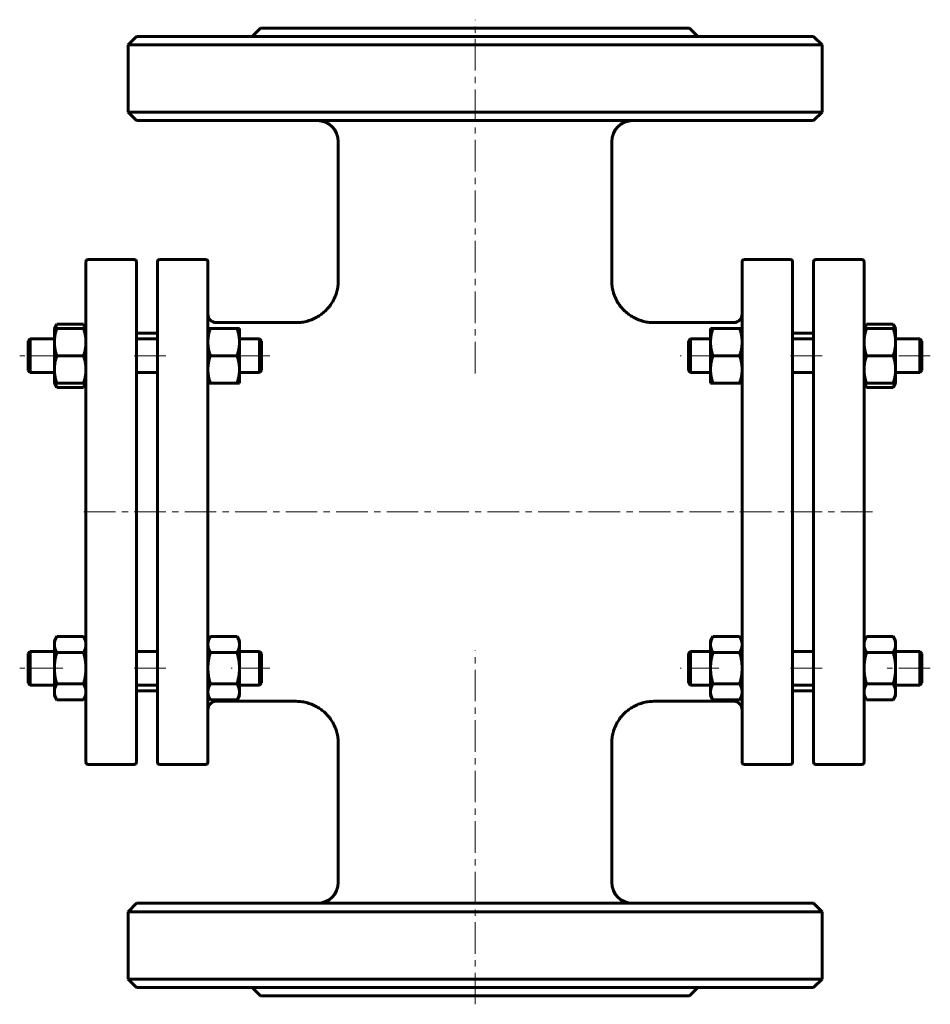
# Model space of a CAD drawing. Header units: millimetres. Extents: x 273 to 489, y 82 to 316.
import ezdxf

# ---------------------------------------------------------------- set-up
doc = ezdxf.new("R2010")
doc.units = ezdxf.units.MM
doc.linetypes.add('K5LT_AXLED', pattern=[12, 7.5, -1.5, 1.5, -1.5])
doc.linetypes.add('K5LT_BASIC', pattern=[0])
doc.layers.add('Системный слой (1)', color=7, linetype='Continuous', true_color=0x6c6c6c)

# ---------------------------------------------------------------- blocks, each defined once
blk = doc.blocks.new('U0')
at = {"layer": 'Системный слой (1)', "linetype": 'K5LT_BASIC', "lineweight": 60}
for p, q in [((281.27, 229.91), (281.38, 229.59)), ((281.38, 229.59), (281.53, 229.25)), ((281.53, 229.25), (281.72, 228.9))]:
    blk.add_line(p, q, dxfattribs=at)
blk = doc.blocks.new('U1')
at = {"layer": 'Системный слой (1)', "linetype": 'K5LT_BASIC', "lineweight": 60}
for p, q in [((281.53, 243.56), (281.38, 243.23)), ((281.72, 243.91), (281.53, 243.56)), ((281.38, 243.23), (281.27, 242.91))]:
    blk.add_line(p, q, dxfattribs=at)
blk = doc.blocks.new('U2')
at = {"layer": 'Системный слой (1)', "linetype": 'K5LT_BASIC', "lineweight": 60}
for p, q in [((288.24, 229.25), (288.39, 229.59)), ((288.39, 229.59), (288.51, 229.91)), ((288.06, 228.9), (288.24, 229.25))]:
    blk.add_line(p, q, dxfattribs=at)
blk = doc.blocks.new('U3')
at = {"layer": 'Системный слой (1)', "linetype": 'K5LT_BASIC', "lineweight": 60}
for p, q in [((288.24, 243.56), (288.06, 243.91)), ((288.39, 243.23), (288.24, 243.56)), ((288.51, 242.91), (288.39, 243.23))]:
    blk.add_line(p, q, dxfattribs=at)
blk = doc.blocks.new('U4')
at = {"layer": 'Системный слой (1)', "linetype": 'K5LT_BASIC', "lineweight": 60}
for p, q in [((319.64, 154.29), (338.64, 154.29)), ((423.64, 154.29), (442.64, 154.29))]:
    blk.add_line(p, q, dxfattribs=at)
blk = doc.blocks.new('U5')
at = {"layer": 'Системный слой (1)', "linetype": 'K5LT_BASIC', "lineweight": 60}
for p, q in [((319.64, 244.29), (338.64, 244.29)), ((423.64, 244.29), (442.64, 244.29))]:
    blk.add_line(p, q, dxfattribs=at)
blk = doc.blocks.new('U6')
at = {"layer": 'Системный слой (1)', "linetype": 'K5LT_BASIC', "lineweight": 60}
for p, q in [((480.74, 229.25), (480.89, 229.59)), ((480.89, 229.59), (481.01, 229.91)), ((480.56, 228.9), (480.74, 229.25))]:
    blk.add_line(p, q, dxfattribs=at)
blk = doc.blocks.new('U7')
at = {"layer": 'Системный слой (1)', "linetype": 'K5LT_BASIC', "lineweight": 60}
for p, q in [((474.03, 243.56), (473.88, 243.23)), ((474.22, 243.91), (474.03, 243.56)), ((473.88, 243.23), (473.77, 242.91))]:
    blk.add_line(p, q, dxfattribs=at)
blk = doc.blocks.new('U8')
at = {"layer": 'Системный слой (1)', "linetype": 'K5LT_BASIC', "lineweight": 60}
for p, q in [((480.74, 243.56), (480.56, 243.91)), ((480.89, 243.23), (480.74, 243.56)), ((481.01, 242.91), (480.89, 243.23))]:
    blk.add_line(p, q, dxfattribs=at)
blk = doc.blocks.new('U9')
at = {"layer": 'Системный слой (1)', "linetype": 'K5LT_BASIC', "lineweight": 60}
for p, q in [((473.77, 229.91), (473.88, 229.59)), ((473.88, 229.59), (474.03, 229.25)), ((474.03, 229.25), (474.22, 228.9))]:
    blk.add_line(p, q, dxfattribs=at)

msp = doc.modelspace()

# ---------------------------------------------------------------- linework, layer by layer
at = {"layer": 'Системный слой (1)', "linetype": 'K5LT_AXLED', "lineweight": 18}
for p, q in [((381.14, 232.2), (381.14, 316.29)), ((283.14, 236.41), (272.89, 236.41)), ((307.64, 236.41), (298.64, 236.41)), ((332.39, 236.41), (323.14, 236.41)), ((439.14, 236.41), (429.89, 236.41)), ((463.64, 236.41), (454.64, 236.41)), ((489.39, 236.41), (479.14, 236.41)), ((475.64, 199.29), (286.64, 199.29)), ((381.14, 82.29), (381.14, 166.37)), ((283.14, 162.16), (272.89, 162.16)), ((307.64, 162.16), (298.64, 162.16)), ((332.39, 162.16), (323.14, 162.16)), ((439.14, 162.16), (429.89, 162.16)), ((463.64, 162.16), (454.64, 162.16)), ((489.39, 162.16), (479.14, 162.16))]:
    msp.add_line(p, q, dxfattribs=at)
at = {"layer": 'Системный слой (1)', "linetype": 'K5LT_BASIC', "lineweight": 60}
for p, q in [((330.14, 314.29), (328.14, 312.29)), ((330.14, 314.29), (432.14, 314.29)), ((432.14, 314.29), (434.14, 312.29)), ((300.64, 312.29), (298.64, 310.29)), ((461.64, 312.29), (300.64, 312.29)), ((461.64, 312.29), (463.64, 310.29)), ((298.64, 310.29), (463.64, 310.29)), ((298.64, 294.29), (298.64, 310.29)), ((463.64, 294.29), (463.64, 310.29)), ((300.64, 292.29), (298.64, 294.29)), ((463.64, 294.29), (298.64, 294.29)), ((461.64, 292.29), (463.64, 294.29)), ((300.64, 292.29), (461.64, 292.29)), ((348.64, 254.29), (348.64, 287.29)), ((413.64, 254.29), (413.64, 287.29)), ((288.64, 139.79), (288.64, 258.79)), ((289.14, 259.29), (300.14, 259.29)), ((300.64, 258.79), (300.64, 139.79)), ((305.64, 139.79), (305.64, 258.79)), ((317.14, 259.29), (306.14, 259.29)), ((317.64, 258.79), (317.64, 139.79)), ((444.64, 258.79), (444.64, 139.79)), ((456.14, 259.29), (445.14, 259.29)), ((456.64, 139.79), (456.64, 258.79)), ((461.64, 258.79), (461.64, 139.79)), ((462.14, 259.29), (473.14, 259.29)), ((473.64, 139.79), (473.64, 258.79)), ((281.14, 242.91), (281.72, 243.91)), ((281.72, 243.91), (288.06, 243.91)), ((288.64, 242.91), (288.06, 243.91)), ((338.64, 244.29), (338.64, 244.29)), ((423.64, 244.29), (423.64, 244.29)), ((473.64, 242.91), (474.22, 243.91)), ((474.22, 243.91), (480.56, 243.91)), ((481.14, 242.91), (480.56, 243.91)), ((281.14, 242.91), (281.72, 242.91)), ((281.14, 239.66), (281.14, 242.91)), ((281.72, 242.91), (288.06, 242.91)), ((288.06, 242.91), (288.64, 242.91)), ((300.64, 241.79), (305.64, 241.79)), ((317.64, 242.91), (318.22, 242.91)), ((318.22, 242.91), (324.56, 242.91)), ((324.56, 242.91), (325.14, 242.91)), ((325.14, 242.91), (325.14, 239.66)), ((437.14, 242.91), (437.72, 242.91)), ((437.14, 239.66), (437.14, 242.91)), ((437.72, 242.91), (444.06, 242.91)), ((444.06, 242.91), (444.64, 242.91)), ((456.64, 241.79), (461.64, 241.79)), ((473.64, 242.91), (474.22, 242.91)), ((474.22, 242.91), (480.56, 242.91)), ((480.56, 242.91), (481.14, 242.91)), ((481.14, 242.91), (481.14, 239.66)), ((274.89, 239.91), (275.39, 240.41)), ((274.89, 232.91), (274.89, 239.91)), ((275.39, 240.41), (275.39, 232.41)), ((275.39, 240.41), (281.14, 240.41)), ((281.14, 233.16), (281.14, 239.66)), ((300.64, 240.41), (305.64, 240.41)), ((325.14, 240.41), (329.89, 240.41)), ((325.14, 239.66), (325.14, 233.16)), ((330.39, 239.91), (329.89, 240.41)), ((329.89, 232.41), (329.89, 240.41)), ((330.39, 239.91), (330.39, 232.91)), ((431.89, 239.91), (432.39, 240.41)), ((431.89, 239.91), (431.89, 232.91)), ((432.39, 232.41), (432.39, 240.41)), ((432.39, 240.41), (437.14, 240.41)), ((437.14, 233.16), (437.14, 239.66)), ((456.64, 240.41), (461.64, 240.41)), ((481.14, 240.41), (486.89, 240.41)), ((481.14, 239.66), (481.14, 233.16)), ((486.89, 240.41), (486.89, 232.41)), ((487.39, 239.91), (486.89, 240.41)), ((487.39, 232.91), (487.39, 239.91)), ((281.72, 236.41), (288.06, 236.41)), ((318.22, 236.41), (324.56, 236.41)), ((437.72, 236.41), (444.06, 236.41)), ((474.22, 236.41), (480.56, 236.41)), ((274.89, 232.91), (275.39, 232.41)), ((275.39, 232.41), (281.14, 232.41)), ((281.14, 229.91), (281.14, 233.16)), ((300.64, 232.41), (305.64, 232.41)), ((325.14, 233.16), (325.14, 229.91)), ((325.14, 232.41), (329.89, 232.41)), ((330.39, 232.91), (329.89, 232.41)), ((431.89, 232.91), (432.39, 232.41)), ((432.39, 232.41), (437.14, 232.41)), ((437.14, 229.91), (437.14, 233.16)), ((456.64, 232.41), (461.64, 232.41)), ((481.14, 233.16), (481.14, 229.91)), ((481.14, 232.41), (486.89, 232.41)), ((487.39, 232.91), (486.89, 232.41)), ((281.72, 229.91), (281.14, 229.91)), ((281.14, 229.91), (281.72, 228.9)), ((281.72, 229.91), (288.06, 229.91)), ((288.64, 229.91), (288.06, 229.91)), ((288.64, 229.91), (288.06, 228.9)), ((318.22, 229.91), (317.64, 229.91)), ((318.22, 229.91), (324.56, 229.91)), ((325.14, 229.91), (324.56, 229.91)), ((437.72, 229.91), (437.14, 229.91)), ((437.72, 229.91), (444.06, 229.91)), ((444.64, 229.91), (444.06, 229.91)), ((474.22, 229.91), (473.64, 229.91)), ((473.64, 229.91), (474.22, 228.9)), ((474.22, 229.91), (480.56, 229.91)), ((481.14, 229.91), (480.56, 229.91)), ((481.14, 229.91), (480.56, 228.9)), ((281.72, 228.9), (288.06, 228.9)), ((474.22, 228.9), (480.56, 228.9)), ((281.14, 168.66), (281.72, 169.67)), ((281.14, 167.79), (281.14, 168.66)), ((281.72, 169.67), (288.06, 169.67)), ((288.64, 168.66), (288.06, 169.67)), ((317.64, 168.66), (318.22, 169.67)), ((318.22, 169.67), (324.56, 169.67)), ((325.14, 168.66), (324.56, 169.67)), ((325.14, 168.66), (325.14, 167.79)), ((437.14, 168.66), (437.72, 169.67)), ((437.14, 167.79), (437.14, 168.66)), ((437.72, 169.67), (444.06, 169.67)), ((444.64, 168.66), (444.06, 169.67)), ((473.64, 168.66), (474.22, 169.67)), ((474.22, 169.67), (480.56, 169.67)), ((481.14, 168.66), (480.56, 169.67)), ((481.14, 168.66), (481.14, 167.79)), ((274.89, 165.66), (275.39, 166.16)), ((275.39, 166.16), (275.39, 158.16)), ((275.39, 166.16), (281.14, 166.16)), ((281.14, 162.16), (281.14, 167.79)), ((300.64, 166.16), (305.64, 166.16)), ((325.14, 167.79), (325.14, 162.16)), ((325.14, 166.16), (329.89, 166.16)), ((329.89, 158.16), (329.89, 166.16)), ((330.39, 165.66), (329.89, 166.16)), ((431.89, 165.66), (432.39, 166.16)), ((432.39, 166.16), (437.14, 166.16)), ((432.39, 158.16), (432.39, 166.16)), ((437.14, 162.16), (437.14, 167.79)), ((456.64, 166.16), (461.64, 166.16)), ((481.14, 167.79), (481.14, 162.16)), ((481.14, 166.16), (486.89, 166.16)), ((487.39, 165.66), (486.89, 166.16)), ((486.89, 166.16), (486.89, 158.16)), ((274.89, 158.66), (274.89, 165.66)), ((281.72, 165.91), (288.06, 165.91)), ((318.22, 165.91), (324.56, 165.91)), ((330.39, 165.66), (330.39, 158.66)), ((431.89, 165.66), (431.89, 158.66)), ((437.72, 165.91), (444.06, 165.91)), ((474.22, 165.91), (480.56, 165.91)), ((487.39, 158.66), (487.39, 165.66)), ((281.14, 156.53), (281.14, 162.16)), ((325.14, 162.16), (325.14, 156.53)), ((437.14, 156.53), (437.14, 162.16)), ((481.14, 162.16), (481.14, 156.53)), ((274.89, 158.66), (275.39, 158.16)), ((275.39, 158.16), (281.14, 158.16)), ((281.72, 158.41), (288.06, 158.41)), ((300.64, 158.16), (305.64, 158.16)), ((300.64, 156.79), (305.64, 156.79)), ((318.22, 158.41), (324.56, 158.41)), ((325.14, 158.16), (329.89, 158.16)), ((330.39, 158.66), (329.89, 158.16)), ((431.89, 158.66), (432.39, 158.16)), ((432.39, 158.16), (437.14, 158.16)), ((437.72, 158.41), (444.06, 158.41)), ((456.64, 158.16), (461.64, 158.16)), ((456.64, 156.79), (461.64, 156.79)), ((474.22, 158.41), (480.56, 158.41)), ((481.14, 158.16), (486.89, 158.16)), ((487.39, 158.66), (486.89, 158.16)), ((281.14, 155.66), (281.14, 156.53)), ((281.14, 155.66), (281.72, 154.66)), ((281.72, 154.66), (288.06, 154.66)), ((288.64, 155.66), (288.06, 154.66)), ((317.64, 155.66), (318.22, 154.66)), ((318.22, 154.66), (324.56, 154.66)), ((325.14, 155.66), (324.56, 154.66)), ((325.14, 156.53), (325.14, 155.66)), ((437.14, 155.66), (437.14, 156.53)), ((437.14, 155.66), (437.72, 154.66)), ((437.72, 154.66), (444.06, 154.66)), ((444.64, 155.66), (444.06, 154.66)), ((473.64, 155.66), (474.22, 154.66)), ((474.22, 154.66), (480.56, 154.66)), ((481.14, 155.66), (480.56, 154.66)), ((481.14, 156.53), (481.14, 155.66)), ((348.64, 111.29), (348.64, 144.29)), ((413.64, 111.29), (413.64, 144.29)), ((289.14, 139.29), (300.14, 139.29)), ((317.14, 139.29), (306.14, 139.29)), ((456.14, 139.29), (445.14, 139.29)), ((462.14, 139.29), (473.14, 139.29)), ((300.64, 106.29), (298.64, 104.29)), ((461.64, 106.29), (300.64, 106.29)), ((461.64, 106.29), (463.64, 104.29)), ((298.64, 88.29), (298.64, 104.29)), ((298.64, 104.29), (463.64, 104.29)), ((463.64, 88.29), (463.64, 104.29)), ((463.64, 88.29), (298.64, 88.29)), ((300.64, 86.29), (298.64, 88.29)), ((461.64, 86.29), (463.64, 88.29)), ((300.64, 86.29), (461.64, 86.29)), ((330.14, 84.29), (328.14, 86.29)), ((330.14, 84.29), (432.14, 84.29)), ((432.14, 84.29), (434.14, 86.29))]:
    msp.add_line(p, q, dxfattribs=at)
for centre, radius, start, end in [((343.64, 287.29), 5, 0, 90), ((418.64, 287.29), 5, 90, 180), ((289.14, 258.79), 0.5, 90, 180), ((300.14, 258.79), 0.5, 0, 90), ((306.14, 258.79), 0.5, 90, 180), ((317.14, 258.79), 0.5, 0, 90), ((445.14, 258.79), 0.5, 90, 180), ((456.14, 258.79), 0.5, 0, 90), ((462.14, 258.79), 0.5, 90, 180), ((473.14, 258.79), 0.5, 0, 90), ((319.64, 246.29), 2, 180, 270), ((442.64, 246.29), 2, 270, 0), ((319.64, 152.29), 2, 90, 180), ((442.64, 152.29), 2, 0, 90), ((289.14, 139.79), 0.5, 180, 270), ((300.14, 139.79), 0.5, 270, 0), ((306.14, 139.79), 0.5, 180, 270), ((317.14, 139.79), 0.5, 270, 0), ((445.14, 139.79), 0.5, 180, 270), ((456.14, 139.79), 0.5, 270, 0), ((462.14, 139.79), 0.5, 180, 270), ((473.14, 139.79), 0.5, 270, 0), ((343.64, 111.29), 5, 270, 0), ((418.64, 111.29), 5, 180, 270)]:
    msp.add_arc(centre, radius, start, end, dxfattribs=at)
for points, knots in [([(348.64, 254.29), (348.64, 254.28), (348.64, 254.28), (348.64, 254.27), (348.64, 254.27), (348.64, 254.26), (348.64, 254.25), (348.64, 254.23), (348.64, 254.22), (348.64, 254.17), (348.64, 254.15), (348.64, 254.06), (348.63, 254.01), (348.63, 253.84), (348.62, 253.73), (348.6, 253.41), (348.58, 253.19), (348.49, 252.55), (348.41, 252.13), (348.19, 251.29), (348.04, 250.87), (347.71, 250.07), (347.52, 249.68), (347.09, 248.93), (346.85, 248.57), (346.32, 247.88), (346.03, 247.55), (345.44, 246.95), (345.14, 246.68), (344.49, 246.17), (344.15, 245.94), (343.41, 245.49), (343.02, 245.29), (342.2, 244.94), (341.77, 244.79), (340.91, 244.54), (340.47, 244.45), (339.57, 244.32), (339.1, 244.29), (338.64, 244.29)], [0, 0, 0, 0, 0.009815, 0.009815, 0.02552, 0.02552, 0.054967, 0.054967, 0.111896, 0.111896, 0.223793, 0.223793, 0.445622, 0.445622, 0.885356, 0.885356, 1.75697, 1.75697, 3.484493, 3.484493, 5.238181, 5.238181, 6.970192, 6.970192, 8.708392, 8.708392, 10.465388, 10.465388, 12.09159, 12.09159, 13.756842, 13.756842, 15.532665, 15.532665, 17.337419, 17.337419, 19.138398, 19.138398, 20.999509, 20.999509, 20.999509, 20.999509]), ([(413.64, 254.29), (413.64, 254.28), (413.64, 254.28), (413.64, 254.27), (413.64, 254.27), (413.64, 254.26), (413.64, 254.25), (413.64, 254.23), (413.64, 254.22), (413.64, 254.17), (413.64, 254.15), (413.64, 254.06), (413.64, 254.01), (413.65, 253.84), (413.65, 253.73), (413.67, 253.41), (413.7, 253.19), (413.78, 252.55), (413.87, 252.13), (414.09, 251.29), (414.23, 250.87), (414.56, 250.07), (414.75, 249.68), (415.18, 248.93), (415.42, 248.57), (415.95, 247.88), (416.24, 247.55), (416.83, 246.95), (417.14, 246.68), (417.78, 246.17), (418.13, 245.94), (418.86, 245.49), (419.26, 245.29), (420.08, 244.94), (420.5, 244.79), (421.37, 244.54), (421.81, 244.45), (422.71, 244.32), (423.17, 244.29), (423.64, 244.29)], [0, 0, 0, 0, 0.009815, 0.009815, 0.02552, 0.02552, 0.054967, 0.054967, 0.111896, 0.111896, 0.223793, 0.223793, 0.445622, 0.445622, 0.885356, 0.885356, 1.75697, 1.75697, 3.484493, 3.484493, 5.238181, 5.238181, 6.970192, 6.970192, 8.708392, 8.708392, 10.465388, 10.465388, 12.09159, 12.09159, 13.756842, 13.756842, 15.532665, 15.532665, 17.337419, 17.337419, 19.138398, 19.138398, 20.999509, 20.999509, 20.999509, 20.999509]), ([(348.64, 144.29), (348.64, 144.29), (348.64, 144.29), (348.64, 144.3), (348.64, 144.3), (348.64, 144.31), (348.64, 144.32), (348.64, 144.34), (348.64, 144.36), (348.64, 144.4), (348.64, 144.43), (348.63, 144.51), (348.63, 144.56), (348.63, 144.73), (348.62, 144.84), (348.6, 145.17), (348.58, 145.38), (348.49, 146.02), (348.41, 146.45), (348.18, 147.29), (348.04, 147.7), (347.71, 148.5), (347.52, 148.89), (347.09, 149.64), (346.85, 150), (346.32, 150.7), (346.03, 151.03), (345.44, 151.63), (345.14, 151.9), (344.49, 152.4), (344.15, 152.64), (343.42, 153.08), (343.02, 153.28), (342.2, 153.63), (341.78, 153.78), (340.92, 154.03), (340.48, 154.12), (339.57, 154.25), (339.1, 154.29), (338.64, 154.29)], [0, 0, 0, 0, 0.009833, 0.009833, 0.025565, 0.025565, 0.055064, 0.055064, 0.112095, 0.112095, 0.22419, 0.22419, 0.446412, 0.446412, 0.886925, 0.886925, 1.760084, 1.760084, 3.49067, 3.49067, 5.243233, 5.243233, 6.973934, 6.973934, 8.711166, 8.711166, 10.467447, 10.467447, 12.091079, 12.091079, 13.753418, 13.753418, 15.52614, 15.52614, 17.328552, 17.328552, 19.127895, 19.127895, 20.999508, 20.999508, 20.999508, 20.999508]), ([(413.64, 144.29), (413.64, 144.29), (413.64, 144.29), (413.64, 144.3), (413.64, 144.3), (413.64, 144.31), (413.64, 144.32), (413.64, 144.34), (413.64, 144.36), (413.64, 144.4), (413.64, 144.43), (413.64, 144.51), (413.64, 144.56), (413.65, 144.73), (413.65, 144.84), (413.67, 145.17), (413.7, 145.38), (413.78, 146.02), (413.87, 146.45), (414.09, 147.29), (414.23, 147.7), (414.56, 148.5), (414.75, 148.89), (415.19, 149.64), (415.43, 150), (415.95, 150.7), (416.24, 151.03), (416.84, 151.63), (417.14, 151.9), (417.78, 152.4), (418.12, 152.64), (418.86, 153.08), (419.25, 153.28), (420.07, 153.63), (420.5, 153.78), (421.36, 154.03), (421.8, 154.12), (422.71, 154.25), (423.17, 154.29), (423.64, 154.29)], [0, 0, 0, 0, 0.009833, 0.009833, 0.025565, 0.025565, 0.055064, 0.055064, 0.112095, 0.112095, 0.22419, 0.22419, 0.446412, 0.446412, 0.886925, 0.886925, 1.760084, 1.760084, 3.49067, 3.49067, 5.243233, 5.243233, 6.973934, 6.973934, 8.711166, 8.711166, 10.467447, 10.467447, 12.091079, 12.091079, 13.753418, 13.753418, 15.52614, 15.52614, 17.328552, 17.328552, 19.127895, 19.127895, 20.999508, 20.999508, 20.999508, 20.999508])]:
    msp.add_open_spline(points, degree=3, knots=knots, dxfattribs=at)
for points in [[(281.72, 242.91), (281.14, 241.17), (281.14, 239.66)], [(288.64, 239.66), (288.64, 241.17), (288.06, 242.91)], [(318.22, 242.91), (317.64, 241.17), (317.64, 239.66)], [(325.14, 239.66), (325.14, 241.17), (324.56, 242.91)], [(437.72, 242.91), (437.14, 241.17), (437.14, 239.66)], [(444.64, 239.66), (444.64, 241.17), (444.06, 242.91)], [(474.22, 242.91), (473.64, 241.17), (473.64, 239.66)], [(481.14, 239.66), (481.14, 241.17), (480.56, 242.91)], [(281.14, 239.66), (281.14, 238.15), (281.72, 236.41)], [(288.06, 236.41), (288.64, 238.15), (288.64, 239.66)], [(317.64, 239.66), (317.64, 238.15), (318.22, 236.41)], [(324.56, 236.41), (325.14, 238.15), (325.14, 239.66)], [(437.14, 239.66), (437.14, 238.15), (437.72, 236.41)], [(444.06, 236.41), (444.64, 238.15), (444.64, 239.66)], [(473.64, 239.66), (473.64, 238.15), (474.22, 236.41)], [(480.56, 236.41), (481.14, 238.15), (481.14, 239.66)], [(281.72, 236.41), (281.14, 234.67), (281.14, 233.16)], [(288.64, 233.16), (288.64, 234.67), (288.06, 236.41)], [(318.22, 236.41), (317.64, 234.67), (317.64, 233.16)], [(325.14, 233.16), (325.14, 234.67), (324.56, 236.41)], [(437.72, 236.41), (437.14, 234.67), (437.14, 233.16)], [(444.64, 233.16), (444.64, 234.67), (444.06, 236.41)], [(474.22, 236.41), (473.64, 234.67), (473.64, 233.16)], [(481.14, 233.16), (481.14, 234.67), (480.56, 236.41)], [(281.14, 233.16), (281.14, 231.65), (281.72, 229.91)], [(288.06, 229.91), (288.64, 231.65), (288.64, 233.16)], [(317.64, 233.16), (317.64, 231.65), (318.22, 229.91)], [(324.56, 229.91), (325.14, 231.65), (325.14, 233.16)], [(437.14, 233.16), (437.14, 231.65), (437.72, 229.91)], [(444.06, 229.91), (444.64, 231.65), (444.64, 233.16)], [(473.64, 233.16), (473.64, 231.65), (474.22, 229.91)], [(480.56, 229.91), (481.14, 231.65), (481.14, 233.16)], [(281.72, 169.67), (281.14, 168.66), (281.14, 167.79)], [(288.64, 167.79), (288.64, 168.66), (288.06, 169.67)], [(318.22, 169.67), (317.64, 168.66), (317.64, 167.79)], [(325.14, 167.79), (325.14, 168.66), (324.56, 169.67)], [(437.72, 169.67), (437.14, 168.66), (437.14, 167.79)], [(444.64, 167.79), (444.64, 168.66), (444.06, 169.67)], [(474.22, 169.67), (473.64, 168.66), (473.64, 167.79)], [(481.14, 167.79), (481.14, 168.66), (480.56, 169.67)], [(281.14, 167.79), (281.14, 166.92), (281.72, 165.91)], [(288.06, 165.91), (288.64, 166.92), (288.64, 167.79)], [(317.64, 167.79), (317.64, 166.92), (318.22, 165.91)], [(324.56, 165.91), (325.14, 166.92), (325.14, 167.79)], [(437.14, 167.79), (437.14, 166.92), (437.72, 165.91)], [(444.06, 165.91), (444.64, 166.92), (444.64, 167.79)], [(473.64, 167.79), (473.64, 166.92), (474.22, 165.91)], [(480.56, 165.91), (481.14, 166.92), (481.14, 167.79)], [(281.72, 165.91), (281.14, 163.9), (281.14, 162.16)], [(288.64, 162.16), (288.64, 163.9), (288.06, 165.91)], [(318.22, 165.91), (317.64, 163.9), (317.64, 162.16)], [(325.14, 162.16), (325.14, 163.9), (324.56, 165.91)], [(437.72, 165.91), (437.14, 163.9), (437.14, 162.16)], [(444.64, 162.16), (444.64, 163.9), (444.06, 165.91)], [(474.22, 165.91), (473.64, 163.9), (473.64, 162.16)], [(481.14, 162.16), (481.14, 163.9), (480.56, 165.91)], [(281.14, 162.16), (281.14, 160.42), (281.72, 158.41)], [(288.06, 158.41), (288.64, 160.42), (288.64, 162.16)], [(317.64, 162.16), (317.64, 160.42), (318.22, 158.41)], [(324.56, 158.41), (325.14, 160.42), (325.14, 162.16)], [(437.14, 162.16), (437.14, 160.42), (437.72, 158.41)], [(444.06, 158.41), (444.64, 160.42), (444.64, 162.16)], [(473.64, 162.16), (473.64, 160.42), (474.22, 158.41)], [(480.56, 158.41), (481.14, 160.42), (481.14, 162.16)], [(281.72, 158.41), (281.14, 157.4), (281.14, 156.53)], [(288.64, 156.53), (288.64, 157.4), (288.06, 158.41)], [(318.22, 158.41), (317.64, 157.4), (317.64, 156.53)], [(325.14, 156.53), (325.14, 157.4), (324.56, 158.41)], [(437.72, 158.41), (437.14, 157.4), (437.14, 156.53)], [(444.64, 156.53), (444.64, 157.4), (444.06, 158.41)], [(474.22, 158.41), (473.64, 157.4), (473.64, 156.53)], [(481.14, 156.53), (481.14, 157.4), (480.56, 158.41)], [(281.14, 156.53), (281.14, 155.66), (281.72, 154.66)], [(288.06, 154.66), (288.64, 155.66), (288.64, 156.53)], [(317.64, 156.53), (317.64, 155.66), (318.22, 154.66)], [(324.56, 154.66), (325.14, 155.66), (325.14, 156.53)], [(437.14, 156.53), (437.14, 155.66), (437.72, 154.66)], [(444.06, 154.66), (444.64, 155.66), (444.64, 156.53)], [(473.64, 156.53), (473.64, 155.66), (474.22, 154.66)], [(480.56, 154.66), (481.14, 155.66), (481.14, 156.53)]]:
    msp.add_rational_spline(points, [1, 1.0379548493, 1], degree=2, dxfattribs=at)

# ---------------------------------------------------------------- block references
at = {"layer": 'Системный слой (1)'}
for name in ['U1', 'U3', 'U5', 'U7', 'U8', 'U0', 'U2', 'U9', 'U6', 'U4']:
    msp.add_blockref(name, (0, 0), dxfattribs=at)

doc.saveas('drawing.dxf')
